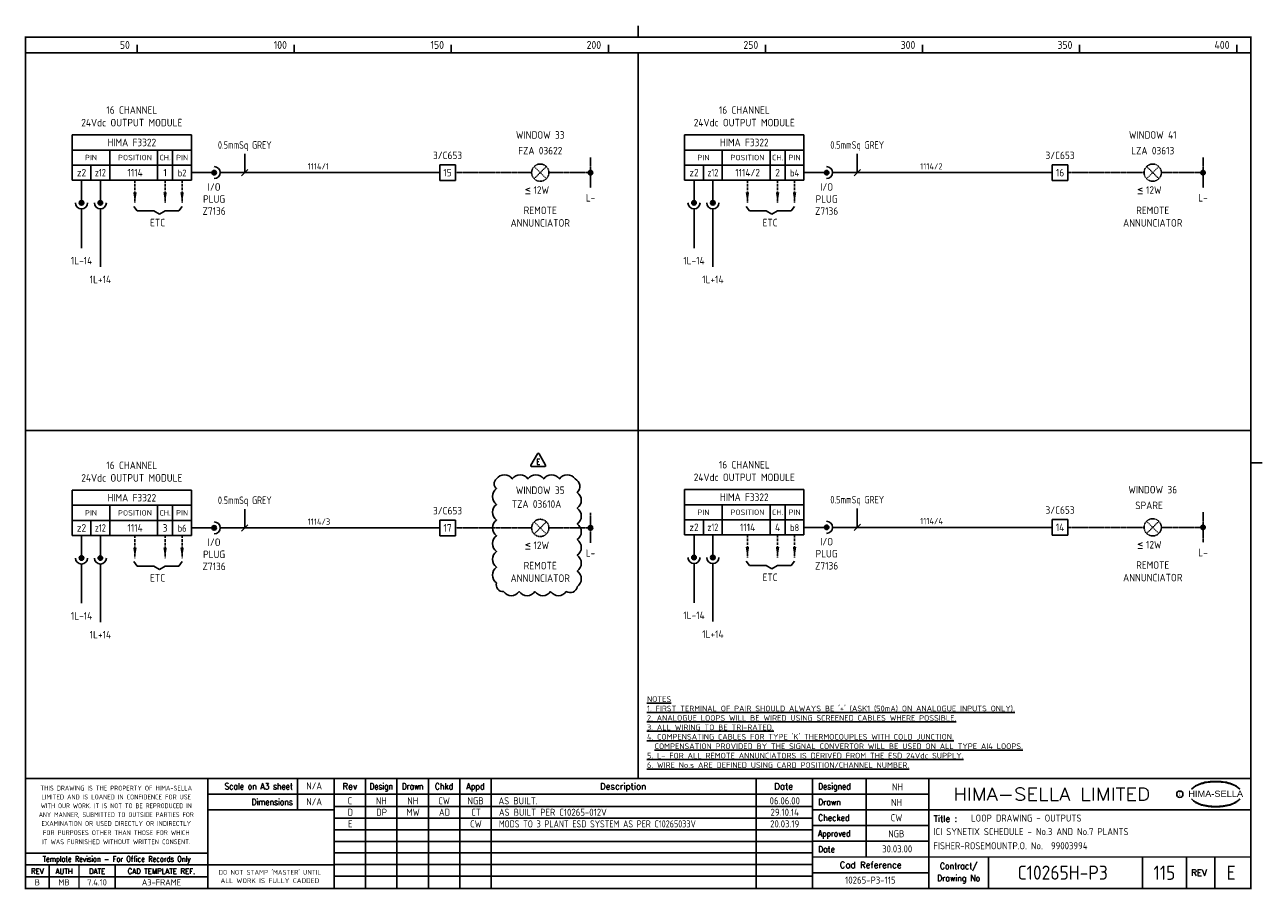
# Model space of a CAD drawing. Extents: x 14 to 408, y 0 to 275.
import ezdxf
from ezdxf.enums import TextEntityAlignment as Align

# ---------------------------------------------------------------- set-up
doc = ezdxf.new("R2010")
doc.units = 0
doc.header["$LTSCALE"] = 0.25
doc.header["$MEASUREMENT"] = 0
doc.linetypes.add('HIDDEN', pattern=[0.375, 0.25, -0.125])
doc.linetypes.add('HIDDEN2', pattern=[4.7625, 3.175, -1.5875])
doc.layers.get('0').update_dxf_attribs({"color": 41, "linetype": 'CONTINUOUS'})
for name, color, linetype in [('00-DRG_FRAME', 12, 'CONTINUOUS'), ('01-DRAW', 7, 'CONTINUOUS'), ('02-TEXT', 2, 'CONTINUOUS'), ('051-TEXT', 2, 'CONTINUOUS'), ('117', 7, 'CONTINUOUS'), ('117-TEXT', 2, 'CONTINUOUS')]:
    doc.layers.add(name, color=color, linetype=linetype)
doc.styles.add('ARIAL', font='arial.ttf', dxfattribs={"height": 2.5})
doc.styles.add('ISO', font='iso.shx')
doc.styles.add('ROMAND', font='ROMAND')
doc.styles.add('ROMANS', font='romans.shx')

# ---------------------------------------------------------------- blocks, each defined once
blk = doc.blocks.new('A3-REVA')
at = {"layer": '051-TEXT', "style": 'ISO'}
for tag, p in [('DESIGNED', (292.01, 31.7)), ('A', (117.73, 27.28)), ('DES', (127.73, 27.28)), ('DRN', (137.73, 27.28)), ('CHKD', (147.73, 27.28)), ('APPD', (157.73, 27.28)), ('DATE', (256, 27.28)), ('DRAWN', (291.72, 26.77)), ('CHECKED', (291.72, 21.89)), ('APPD', (291.65, 16.79)), ('DATE', (291.92, 11.96))]:
    blk.add_attdef(tag, text='', height=2.25, dxfattribs=at).set_placement(p, align=Align.CENTER)
blk.add_attdef('DESCRIPTION', (165.03, 27.28), '', height=2.25, dxfattribs=at)
blk = doc.blocks.new('A3-REVB')
at = {"layer": '051-TEXT', "style": 'ISO'}
for tag, p in [('A', (124.85, -20.36)), ('DES', (134.85, -20.36)), ('DRN', (144.85, -20.36)), ('CHKD', (154.85, -20.36)), ('APPD', (164.85, -20.36)), ('DATE', (263.12, -20.36))]:
    blk.add_attdef(tag, text='', height=2.25, dxfattribs=at).set_placement(p, align=Align.CENTER)
blk.add_attdef('DESCRIPTION', (172.15, -20.36), '', height=2.25, dxfattribs=at)
blk = doc.blocks.new('A3-TITLE')
at = {"layer": '051-TEXT', "style": 'ISO'}
blk.add_attdef('TITLE_1', (315.46, 21.78), '', height=2.25, dxfattribs=at)
for tag, p in [('DRGNO', (376.96, 3.24)), ('REV.', (398.2, 3.24))]:
    blk.add_attdef(tag, text='', height=4.5, dxfattribs=at).set_placement(p, align=Align.CENTER)
blk = doc.blocks.new('DOT')
for radius in [0.75, 0.65, 0.55, 0.45, 0.35, 0.25, 0.15, 0.05]:
    blk.add_circle((0, 0), radius)
blk = doc.blocks.new('A3-CONTRACT')
at = {"layer": '051-TEXT', "color": 41, "style": 'ISO'}
for tag, height, p in [('SCALE', 2.25, (106.71, 31.82)), ('DIMS', 2.25, (106.71, 26.8)), ('CAD-REF', 2.25, (283.73, 1.84)), ('CONTRACT', 4.5, (344.94, 3.1))]:
    blk.add_attdef(tag, text='', height=height, dxfattribs=at).set_placement(p, align=Align.CENTER)
for tag, p in [('TITLE_2', (303.86, 17.28)), ('TITLE_3', (303.79, 12.78))]:
    blk.add_attdef(tag, p, '', height=2.25, dxfattribs=at)
blk = doc.blocks.new('TRI-E')
at = {"layer": '01-DRAW'}
blk.add_lwpolyline([(-0.26, 2.55), (-2.34, -1.05, 0.57735), (-2.08, -1.5), (2.08, -1.5, 0.57735), (2.34, -1.05), (0.26, 2.55, 0.57735)], format="xyb", close=True, dxfattribs=at)
at = {"layer": '02-TEXT', "color": 2, "style": 'ROMANS', "width": 0.8}
blk.add_text('E', height=1.8, dxfattribs=at).set_placement((0, 0), align=Align.MIDDLE)

msp = doc.modelspace()

# ---------------------------------------------------------------- linework, layer by layer
at = {"layer": '00-DRG_FRAME'}
for p, q in [((50, 266.5), (50, 269)), ((100, 266.5), (100, 269)), ((150, 266.5), (150, 269)), ((200, 266.5), (200, 269)), ((250, 266.5), (250, 269)), ((300, 266.5), (300, 269)), ((350, 266.5), (350, 269)), ((400, 266.5), (400, 269)), ((101.01, 35.5), (101.01, 25.5)), ((122.7, 35.5), (122.7, 0.5)), ((132.7, 0.5), (132.7, 35.5)), ((142.7, 0.5), (142.7, 35.5)), ((152.7, 35.5), (152.7, 0.5)), ((162.7, 35.5), (162.7, 0.5)), ((247, 35.5), (247, 0.5)), ((282, 35.5), (282, 10.5)), ((265, 30.5), (302, 30.5)), ((265, 26.59), (112.7, 26.59)), ((302, 25.5), (265, 25.5)), ((265, 22.89), (112.7, 22.89)), ((265, 20.5), (302, 20.5)), ((265, 19.19), (112.7, 19.19)), ((265, 15.49), (112.7, 15.49)), ((302, 15.5), (265, 15.5)), ((265, 11.79), (112.7, 11.79)), ((265, 8.09), (112.7, 8.09)), ((321, 10.5), (321, 0.5)), ((370, 10.5), (370, 0.5)), ((384, 0.5), (384, 10.5)), ((393, 10.5), (393, 0.5)), ((72.5, 4.25), (14.5, 4.25)), ((265, 4.39), (112.7, 4.39)), ((302, 5.5), (265, 5.5))]:
    msp.add_line(p, q, dxfattribs=at)
at = {"layer": '00-DRG_FRAME', "const_width": 0.5}
for points in [[(209.5, 271.5), (209.5, 275.18)], [(209.5, 271.5), (209.5, 275.18)], [(14.5, 266.5), (404.5, 266.5)], [(209.5, 35.5), (209.5, 266.5)], [(14.5, 146.31), (404.5, 146.31)], [(404.5, 136), (408.18, 136)], [(404.5, 35.5), (14.5, 35.5)], [(72.5, 0.5), (72.5, 35.5)], [(112.7, 0.5), (112.7, 35.5)], [(265, 35.5), (265, 0.5)], [(302, 0.5), (302, 35.5)], [(265, 30.5), (72.5, 30.5)], [(112.7, 25.5), (72.5, 25.5)], [(404.5, 25.5), (302, 25.5)], [(14.5, 11.75), (72.5, 11.75)], [(14.5, 8), (72.5, 8)], [(22, 0.5), (22, 8)], [(31.5, 0.5), (31.5, 8)], [(43, 0.5), (43, 8)], [(112.7, 8), (72.5, 8)], [(265, 10.5), (404.5, 10.5)]]:
    msp.add_lwpolyline(points, dxfattribs=at)
msp.add_lwpolyline([(14.5, 0.5), (404.5, 0.5), (404.5, 271.5), (14.5, 271.5)], close=True, dxfattribs=at)
at = {"layer": '00-DRG_FRAME', "color": 3}
msp.add_circle((381.88, 30.5), 1, dxfattribs=at)
for centre, radius, start, end in [((390.6, 26.83), 7.24, 106.0532, 133.5024), ((390.88, 27.01), 7.3, 130.419, 136.057), ((390.11, 28.1), 5.98, 122.244, 131.6154), ((389.75, 28.78), 5.21, 111.8206, 122.8668), ((391.78, 24.7), 9.76, 107.5931, 113.9452), ((393.1, 18.5), 15.94, 89.2698, 106.3911), ((392.1, 23.52), 10.99, 96.0146, 107.3203), ((393.29, 16.31), 18.28, 92.8917, 97.3734), ((393.24, 18.86), 15.73, 89.7805, 93.1738), ((393.36, 18.86), 15.73, 86.8262, 90.2195), ((393.51, 18.5), 15.94, 73.6089, 90.7302), ((393.31, 16.31), 18.28, 82.6266, 87.1083), ((394.51, 23.52), 10.99, 72.6797, 83.9854), ((394.83, 24.7), 9.76, 66.0548, 72.4069), ((396, 26.83), 7.24, 46.4976, 73.9468), ((396.85, 28.78), 5.21, 57.1332, 68.1794), ((396.49, 28.1), 5.98, 48.3846, 57.756), ((395.73, 27.01), 7.3, 43.943, 49.581), ((390.88, 34.04), 7.3, 223.943, 229.581), ((390.6, 34.23), 7.24, 226.4976, 253.9468), ((390.11, 32.96), 5.98, 228.3846, 237.756), ((389.75, 32.28), 5.21, 237.1332, 248.1794), ((396, 34.23), 7.24, 286.0532, 313.5024), ((396.85, 32.28), 5.21, 291.8206, 302.8668), ((396.49, 32.96), 5.98, 302.244, 311.6154), ((395.73, 34.04), 7.3, 310.419, 316.057), ((391.78, 36.36), 9.76, 246.0548, 252.4069), ((393.1, 42.56), 15.94, 253.6089, 270.7302), ((392.1, 37.54), 10.99, 252.6797, 263.9854), ((393.29, 44.75), 18.28, 262.6266, 267.1083), ((393.24, 42.19), 15.73, 266.8262, 270.2195), ((393.51, 42.56), 15.94, 269.2698, 286.3911), ((393.36, 42.19), 15.73, 269.7805, 273.1738), ((393.31, 44.75), 18.28, 272.8917, 277.3734), ((394.51, 37.54), 10.99, 276.0146, 287.3203), ((394.83, 36.36), 9.76, 287.5931, 293.9452)]:
    msp.add_arc(centre, radius, start, end, dxfattribs=at)
at = {"layer": '01-DRAW', "color": 6}
msp.add_lwpolyline([(164.41, 130.87, -0.520567), (169.41, 130.87, -0.520567), (174.41, 130.87, -0.520567), (179.41, 130.87, -0.520567), (184.41, 130.87, -0.520567), (189.41, 130.87, -0.520567), (190.08, 126.54, -0.520567), (190.08, 121.54, -0.520567), (190.08, 116.54, -0.520567), (190.08, 111.54, -0.520567), (190.08, 106.54, -0.520567), (190.08, 101.54, -0.520567), (190.08, 96.54, -0.520567), (186.62, 94.99, -0.520567), (181.62, 94.99, -0.520567), (176.62, 94.99, -0.520567), (171.62, 94.99, -0.520567), (166.62, 94.99, -0.520567), (164.41, 97.77, -0.520567), (164.41, 102.77, -0.520567), (164.41, 107.77, -0.520567), (164.41, 112.77, -0.520567), (164.41, 117.77, -0.520567), (164.41, 122.77, -0.520567), (164.41, 127.77, -0.520567)], format="xyb", close=True, dxfattribs=at)
at = {"layer": '117'}
for p, q in [((29.32, 240.36), (29.32, 225.96)), ((67.32, 240.36), (29.32, 240.36)), ((67.32, 240.36), (67.32, 225.96)), ((224.26, 240.36), (224.26, 225.96)), ((262.26, 240.36), (224.26, 240.36)), ((262.26, 240.36), (262.26, 225.96)), ((67.32, 235.56), (29.32, 235.56)), ((41.32, 235.56), (41.32, 225.96)), ((56.52, 235.56), (56.52, 225.96)), ((61.32, 235.56), (61.32, 225.96)), ((262.26, 235.56), (224.26, 235.56)), ((236.26, 235.56), (236.26, 225.96)), ((251.46, 235.56), (251.46, 225.96)), ((256.26, 235.56), (256.26, 225.96)), ((67.32, 230.76), (29.32, 230.76)), ((35.32, 230.76), (35.32, 225.96)), ((146.32, 230.86), (146.32, 225.86)), ((151.32, 230.86), (146.32, 230.86)), ((151.32, 225.86), (151.32, 230.86)), ((262.26, 230.76), (224.26, 230.76)), ((230.26, 230.76), (230.26, 225.96)), ((341.26, 230.86), (341.26, 225.86)), ((346.26, 230.86), (341.26, 230.86)), ((346.26, 225.86), (346.26, 230.86)), ((67.32, 225.96), (29.32, 225.96)), ((32.32, 225.96), (32.32, 218.76)), ((38.32, 225.96), (38.32, 218.76)), ((67.32, 228.36), (74.52, 228.36)), ((76.44, 228.36), (146.32, 228.36)), ((151.32, 225.86), (146.32, 225.86)), ((262.26, 225.96), (224.26, 225.96)), ((227.26, 225.96), (227.26, 218.76)), ((233.26, 225.96), (233.26, 218.76)), ((262.26, 228.36), (269.46, 228.36)), ((271.38, 228.36), (341.26, 228.36)), ((346.26, 225.86), (341.26, 225.86)), ((32.32, 216.84), (32.32, 204.36)), ((38.32, 216.84), (38.32, 198.36)), ((48.92, 217.62), (50, 216.18)), ((64.32, 217.62), (63.24, 216.18)), ((227.26, 216.84), (227.26, 204.36)), ((233.26, 216.84), (233.26, 198.36)), ((243.86, 217.62), (244.94, 216.18)), ((259.26, 217.62), (258.18, 216.18)), ((50, 216.18), (55.32, 216.18)), ((55.32, 216.18), (57.12, 215.1)), ((58.92, 216.18), (57.12, 215.1)), ((63.24, 216.18), (58.92, 216.18)), ((244.94, 216.18), (250.26, 216.18)), ((250.26, 216.18), (252.06, 215.1)), ((253.86, 216.18), (252.06, 215.1)), ((258.18, 216.18), (253.86, 216.18)), ((67.32, 127.27), (29.32, 127.27)), ((29.32, 127.27), (29.32, 112.87)), ((67.32, 127.27), (67.32, 112.87)), ((262.26, 127.45), (224.26, 127.45)), ((224.26, 127.45), (224.26, 113.05)), ((262.26, 127.45), (262.26, 113.05)), ((67.32, 122.47), (29.32, 122.47)), ((41.32, 122.47), (41.32, 112.87)), ((56.52, 122.47), (56.52, 112.87)), ((61.32, 122.47), (61.32, 112.87)), ((262.26, 122.65), (224.26, 122.65)), ((236.26, 122.65), (236.26, 113.05)), ((251.46, 122.65), (251.46, 113.05)), ((256.26, 122.65), (256.26, 113.05)), ((67.32, 117.67), (29.32, 117.67)), ((35.32, 117.67), (35.32, 112.87)), ((67.32, 115.27), (74.52, 115.27)), ((76.44, 115.27), (146.32, 115.27)), ((146.32, 117.77), (146.32, 112.77)), ((151.32, 117.77), (146.32, 117.77)), ((151.32, 112.77), (151.32, 117.77)), ((262.26, 117.85), (224.26, 117.85)), ((230.26, 117.85), (230.26, 113.05)), ((262.26, 115.45), (269.46, 115.45)), ((271.38, 115.45), (341.26, 115.45)), ((346.26, 117.95), (341.26, 117.95)), ((341.26, 117.95), (341.26, 112.95)), ((346.26, 112.95), (346.26, 117.95)), ((67.32, 112.87), (29.32, 112.87)), ((32.32, 112.87), (32.32, 105.67)), ((38.32, 112.87), (38.32, 105.67)), ((151.32, 112.77), (146.32, 112.77)), ((262.26, 113.05), (224.26, 113.05)), ((227.26, 113.05), (227.26, 105.85)), ((233.26, 113.05), (233.26, 105.85)), ((346.26, 112.95), (341.26, 112.95)), ((32.32, 103.75), (32.32, 91.27)), ((38.32, 103.75), (38.32, 85.27)), ((48.92, 104.53), (50, 103.09)), ((50, 103.09), (55.32, 103.09)), ((55.32, 103.09), (57.12, 102.01)), ((58.92, 103.09), (57.12, 102.01)), ((63.24, 103.09), (58.92, 103.09)), ((64.32, 104.53), (63.24, 103.09)), ((227.26, 103.93), (227.26, 91.45)), ((233.26, 103.93), (233.26, 85.45)), ((243.86, 104.71), (244.94, 103.27)), ((244.94, 103.27), (250.26, 103.27)), ((250.26, 103.27), (252.06, 102.19)), ((253.86, 103.27), (252.06, 102.19)), ((258.18, 103.27), (253.86, 103.27)), ((259.26, 104.71), (258.18, 103.27))]:
    msp.add_line(p, q, dxfattribs=at)
at = {"layer": '117', "color": 3}
for p, q in [((84.27, 228.36), (84.27, 234.36)), ((279.21, 228.36), (279.21, 234.36)), ((83.27, 227.36), (85.27, 229.36)), ((278.21, 227.36), (280.21, 229.36)), ((84.27, 115.27), (84.27, 121.27)), ((279.21, 115.45), (279.21, 121.45)), ((83.27, 114.27), (85.27, 116.27)), ((278.21, 114.45), (280.21, 116.45))]:
    msp.add_line(p, q, dxfattribs=at)
at = {"layer": '117', "linetype": 'HIDDEN'}
for p, q in [((194.32, 233.16), (194.32, 223.56)), ((389.26, 233.16), (389.26, 223.56)), ((176.37, 226.42), (180.26, 230.31)), ((176.37, 230.31), (180.26, 226.42)), ((371.32, 230.31), (375.21, 226.42)), ((371.32, 226.42), (375.21, 230.31)), ((151.32, 228.36), (175.57, 228.36)), ((181.07, 228.36), (194.32, 228.36)), ((346.26, 228.36), (370.51, 228.36)), ((376.01, 228.36), (389.26, 228.36)), ((194.32, 120.07), (194.32, 110.47)), ((389.26, 120.25), (389.26, 110.65)), ((151.32, 115.27), (175.57, 115.27)), ((176.37, 117.21), (180.26, 113.32)), ((176.37, 113.32), (180.26, 117.21)), ((181.07, 115.27), (194.32, 115.27)), ((346.26, 115.45), (370.51, 115.45)), ((371.32, 113.5), (375.21, 117.39)), ((371.32, 117.39), (375.21, 113.5)), ((376.01, 115.45), (389.26, 115.45))]:
    msp.add_line(p, q, dxfattribs=at)
at = {"layer": '117', "linetype": 'HIDDEN2'}
for p, q in [((49.32, 225.96), (49.32, 218.76)), ((58.92, 225.96), (58.92, 218.76)), ((64.32, 225.96), (64.32, 218.76)), ((244.26, 225.96), (244.26, 218.76)), ((253.86, 225.96), (253.86, 218.76)), ((259.26, 225.96), (259.26, 218.76)), ((49.32, 112.87), (49.32, 105.67)), ((58.92, 112.87), (58.92, 105.67)), ((64.32, 112.87), (64.32, 105.67)), ((244.26, 113.05), (244.26, 105.85)), ((253.86, 113.05), (253.86, 105.85)), ((259.26, 113.05), (259.26, 105.85))]:
    msp.add_line(p, q, dxfattribs=at)
at = {"layer": '117'}
for centre, radius in [((74.52, 228.36), 0.72), ((74.52, 228.36), 0.624), ((74.52, 228.36), 0.528), ((74.52, 228.36), 0.432), ((74.52, 228.36), 0.336), ((269.46, 228.36), 0.72), ((269.46, 228.36), 0.624), ((269.46, 228.36), 0.528), ((269.46, 228.36), 0.432), ((269.46, 228.36), 0.336), ((74.52, 228.36), 0.24), ((74.52, 228.36), 0.144), ((74.52, 228.36), 0.048), ((269.46, 228.36), 0.24), ((269.46, 228.36), 0.144), ((269.46, 228.36), 0.048), ((32.32, 218.76), 0.72), ((32.32, 218.76), 0.624), ((32.32, 218.76), 0.528), ((32.32, 218.76), 0.432), ((32.32, 218.76), 0.336), ((32.32, 218.76), 0.24), ((32.32, 218.76), 0.144), ((32.32, 218.76), 0.048), ((38.32, 218.76), 0.72), ((38.32, 218.76), 0.624), ((38.32, 218.76), 0.528), ((38.32, 218.76), 0.432), ((38.32, 218.76), 0.336), ((38.32, 218.76), 0.24), ((38.32, 218.76), 0.144), ((38.32, 218.76), 0.048), ((227.26, 218.76), 0.72), ((227.26, 218.76), 0.624), ((227.26, 218.76), 0.528), ((227.26, 218.76), 0.432), ((227.26, 218.76), 0.336), ((227.26, 218.76), 0.24), ((227.26, 218.76), 0.144), ((227.26, 218.76), 0.048), ((233.26, 218.76), 0.72), ((233.26, 218.76), 0.624), ((233.26, 218.76), 0.528), ((233.26, 218.76), 0.432), ((233.26, 218.76), 0.336), ((233.26, 218.76), 0.24), ((233.26, 218.76), 0.144), ((233.26, 218.76), 0.048), ((74.52, 115.27), 0.72), ((74.52, 115.27), 0.624), ((74.52, 115.27), 0.528), ((74.52, 115.27), 0.432), ((74.52, 115.27), 0.336), ((74.52, 115.27), 0.24), ((74.52, 115.27), 0.144), ((74.52, 115.27), 0.048), ((269.46, 115.45), 0.72), ((269.46, 115.45), 0.624), ((269.46, 115.45), 0.528), ((269.46, 115.45), 0.432), ((269.46, 115.45), 0.336), ((269.46, 115.45), 0.24), ((269.46, 115.45), 0.144), ((269.46, 115.45), 0.048), ((227.26, 105.85), 0.72), ((227.26, 105.85), 0.624), ((233.26, 105.85), 0.72), ((233.26, 105.85), 0.624), ((32.32, 105.67), 0.72), ((32.32, 105.67), 0.624), ((32.32, 105.67), 0.528), ((32.32, 105.67), 0.432), ((32.32, 105.67), 0.336), ((32.32, 105.67), 0.24), ((32.32, 105.67), 0.144), ((32.32, 105.67), 0.048), ((38.32, 105.67), 0.72), ((38.32, 105.67), 0.624), ((38.32, 105.67), 0.528), ((38.32, 105.67), 0.432), ((38.32, 105.67), 0.336), ((38.32, 105.67), 0.24), ((38.32, 105.67), 0.144), ((38.32, 105.67), 0.048), ((227.26, 105.85), 0.528), ((227.26, 105.85), 0.432), ((227.26, 105.85), 0.336), ((227.26, 105.85), 0.24), ((227.26, 105.85), 0.144), ((227.26, 105.85), 0.048), ((233.26, 105.85), 0.528), ((233.26, 105.85), 0.432), ((233.26, 105.85), 0.336), ((233.26, 105.85), 0.24), ((233.26, 105.85), 0.144), ((233.26, 105.85), 0.048)]:
    msp.add_circle(centre, radius, dxfattribs=at)
at = {"layer": '117', "linetype": 'HIDDEN'}
for centre in [(178.32, 228.36), (373.26, 228.36), (178.32, 115.27), (373.26, 115.45)]:
    msp.add_circle(centre, 2.75, dxfattribs=at)
at = {"layer": '117'}
for centre, start, end in [((74.52, 228.36), 270, 90), ((269.46, 228.36), 270, 90), ((32.32, 218.76), 180, 0), ((38.32, 218.76), 180, 0), ((227.26, 218.76), 180, 0), ((233.26, 218.76), 180, 0), ((74.52, 115.27), 270, 90), ((269.46, 115.45), 270, 90), ((32.32, 105.67), 180, 0), ((38.32, 105.67), 180, 0), ((227.26, 105.85), 180, 0), ((233.26, 105.85), 180, 0)]:
    msp.add_arc(centre, 1.92, start, end, dxfattribs=at)
for points in [[(49.88, 222.12), (48.76, 222.12), (49.32, 218.76)], [(59.48, 222.12), (58.36, 222.12), (58.92, 218.76)], [(64.88, 222.12), (63.76, 222.12), (64.32, 218.76)], [(244.82, 222.12), (243.7, 222.12), (244.26, 218.76)], [(254.42, 222.12), (253.3, 222.12), (253.86, 218.76)], [(259.82, 222.12), (258.7, 222.12), (259.26, 218.76)], [(49.88, 109.03), (48.76, 109.03), (49.32, 105.67)], [(59.48, 109.03), (58.36, 109.03), (58.92, 105.67)], [(64.88, 109.03), (63.76, 109.03), (64.32, 105.67)], [(244.82, 109.21), (243.7, 109.21), (244.26, 105.85)], [(254.42, 109.21), (253.3, 109.21), (253.86, 105.85)], [(259.82, 109.21), (258.7, 109.21), (259.26, 105.85)]]:
    msp.add_solid(points, dxfattribs=at)

# ---------------------------------------------------------------- block references
at = {"layer": '00-DRG_FRAME'}
for name, p, values in [('A3-CONTRACT', (-0.35, 0.19), {'TITLE_2': 'ICI SYNETIX SCHEDULE - No.3 AND No.7 PLANTS', 'TITLE_3': 'FISHER-ROSEMOUNTP.O. No.  99003994', 'CAD-REF': '10265-P3-115', 'CONTRACT': 'C10265H-P3', 'SCALE': 'N/A', 'DIMS': 'N/A'}), ('A3-REVB', (-7, 43.98), {'A': 'D', 'DES': 'DP', 'DRN': 'MW', 'CHKD': 'AD', 'APPD': 'CT', 'DESCRIPTION': 'AS BUILT PER C10265-012V', 'DATE': '29.10.14'}), ('A3-TITLE', (0, 0), {'TITLE_1': 'LOOP DRAWING - OUTPUTS', 'DRGNO': '115', 'REV.': 'E'})]:
    msp.add_blockref(name, p, dxfattribs=at).add_auto_attribs(values)
ref = msp.add_blockref('A3-REVA', (0, 0), dxfattribs=at)
ref.add_attrib('A', 'C', dxfattribs={"layer": '051-TEXT', "height": 2.25, "style": 'ISO'}).set_placement((117.73, 27.28), align=Align.CENTER)
ref.add_attrib('DES', 'NH', dxfattribs={"layer": '051-TEXT', "height": 2.25, "style": 'ISO'}).set_placement((127.73, 27.28), align=Align.CENTER)
ref.add_attrib('DRN', 'NH', dxfattribs={"layer": '051-TEXT', "height": 2.25, "style": 'ISO'}).set_placement((137.73, 27.28), align=Align.CENTER)
ref.add_attrib('CHKD', 'CW', dxfattribs={"layer": '051-TEXT', "height": 2.25, "style": 'ISO'}).set_placement((147.73, 27.28), align=Align.CENTER)
ref.add_attrib('APPD', 'NGB', dxfattribs={"layer": '051-TEXT', "height": 2.25, "style": 'ISO'}).set_placement((157.73, 27.28), align=Align.CENTER)
ref.add_attrib('DESCRIPTION', 'AS BUILT.', (165.03, 27.28), dxfattribs={"layer": '051-TEXT', "height": 2.25, "style": 'ISO'})
ref.add_attrib('DATE', '06.06.00', dxfattribs={"layer": '051-TEXT', "height": 2.25, "style": 'ISO'}).set_placement((256.14, 27.28), align=Align.CENTER)
ref.add_attrib('DESIGNED', 'NH', dxfattribs={"layer": '051-TEXT', "height": 2.25, "style": 'ISO'}).set_placement((292.01, 31.7), align=Align.CENTER)
ref.add_attrib('DRAWN', 'NH', dxfattribs={"layer": '051-TEXT', "height": 2.25, "style": 'ISO'}).set_placement((291.72, 26.77), align=Align.CENTER)
ref.add_attrib('CHECKED', 'CW', dxfattribs={"layer": '051-TEXT', "height": 2.25, "style": 'ISO'}).set_placement((291.72, 21.89), align=Align.CENTER)
ref.add_attrib('APPD', 'NGB', dxfattribs={"layer": '051-TEXT', "height": 2.25, "style": 'ISO'}).set_placement((291.65, 16.79), align=Align.CENTER)
ref.add_attrib('DATE', '30.03.00', dxfattribs={"layer": '051-TEXT', "height": 2.25, "style": 'ISO'}).set_placement((291.92, 11.96), align=Align.CENTER)
ref = msp.add_blockref('A3-REVB', (-7, 40.28), dxfattribs=at)
ref.add_attrib('A', 'E', dxfattribs={"layer": '051-TEXT', "height": 2.25, "style": 'ISO'}).set_placement((117.85, 19.92), align=Align.CENTER)
ref.add_attrib('APPD', 'CW', dxfattribs={"layer": '051-TEXT', "height": 2.25, "style": 'ISO'}).set_placement((157.85, 19.92), align=Align.CENTER)
ref.add_attrib('DESCRIPTION', 'MODS TO 3 PLANT ESD SYSTEM AS PER C10265033V', (165.15, 19.92), dxfattribs={"layer": '051-TEXT', "height": 2.25, "style": 'ISO', "width": 0.9})
ref.add_attrib('DATE', '20.03.19', dxfattribs={"layer": '051-TEXT', "height": 2.25, "style": 'ISO'}).set_placement((256.12, 19.92), align=Align.CENTER)
at = {"layer": '01-DRAW', "color": 0}
msp.add_blockref('TRI-E', (177.69, 136.32), dxfattribs=at)
at = {"layer": '117', "xscale": 0.9600000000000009, "yscale": 0.9600000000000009, "zscale": 0.9600000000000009}
for p in [(194.32, 228.36), (389.26, 228.36), (194.32, 115.27), (389.26, 115.45)]:
    msp.add_blockref('DOT', p, dxfattribs=at)

# ---------------------------------------------------------------- texts
at = {"layer": '00-DRG_FRAME', "style": 'ISO'}
for s, p in [('50', (47.69, 267.75)), ('100', (97.69, 267.75)), ('150', (147.69, 267.75)), ('200', (197.69, 267.75)), ('250', (247.69, 267.75)), ('300', (297.69, 267.75)), ('350', (347.69, 267.75)), ('400', (397.69, 267.75))]:
    msp.add_text(s, height=2.5, dxfattribs=at).set_placement(p, align=Align.RIGHT)
at = {"layer": '00-DRG_FRAME', "color": 3, "style": 'ISO'}
for s, width, p in [('THIS DRAWING IS THE PROPERTY OF HIMA-SELLA', 0.9, (43.36, 32.44)), ("DO NOT STAMP 'MASTER' UNTIL", 0.95, (92.25, 5.79))]:
    msp.add_text(s, height=1.53, dxfattribs=dict(at, width=width)).set_placement(p, align=Align.MIDDLE)
at = {"layer": '00-DRG_FRAME', "color": 4, "style": 'ROMAND', "width": 0.87}
for s, p in [('Scale on A3 sheet', (99.54, 32)), ('Dimensions', (99.54, 27.01))]:
    msp.add_text(s, height=2, dxfattribs=at).set_placement(p, align=Align.RIGHT)
at = {"layer": '00-DRG_FRAME', "color": 4, "style": 'ROMAND'}
for s, p in [('Rev', (117.7, 32)), ('Description', (204.69, 32)), ('Date', (255.79, 32))]:
    msp.add_text(s, height=2, dxfattribs=at).set_placement(p, align=Align.CENTER)
for s, width, p in [('Design', 0.85, (127.7, 32)), ('Drawn', 0.85, (137.7, 32)), ('Chkd', 0.9, (147.7, 32)), ('Appd', 0.9, (157.7, 32))]:
    msp.add_text(s, height=2, dxfattribs=dict(at, width=width)).set_placement(p, align=Align.CENTER)
for s, width, p in [('Designed', 0.87, (266.75, 32)), ('Drawn', 0.9, (266.75, 27)), ('Checked', 0.9, (266.75, 22)), ('Approved', 0.85, (266.75, 17)), ('Date', 0.9, (266.75, 12))]:
    msp.add_text(s, height=2, dxfattribs=dict(at, width=width)).set_placement(p)
at = {"layer": '00-DRG_FRAME', "style": 'ROMAND', "width": 1.15}
msp.add_text('HIMA-SELLA LIMITED', height=4, dxfattribs=at).set_placement((341.1, 30.5), align=Align.MIDDLE)
at = {"layer": '00-DRG_FRAME', "style": 'ARIAL', "width": 1.05}
msp.add_text('HIMA-SELLA', height=2, dxfattribs=at).set_placement((393.3, 29.63), align=Align.CENTER)
at = {"layer": '00-DRG_FRAME', "color": 3, "style": 'ISO'}
for s, width, p in [('LIMITED AND IS LOANED IN CONFIDENCE FOR USE', 0.9, (43.36, 29.62)), ('WITH OUR WORK. IT IS NOT TO BE REPRODUCED IN', 0.87, (43.36, 26.81)), ('ANY MANNER, SUBMITTED TO OUTSIDE PARTIES FOR', 0.87, (43.36, 23.99)), ('EXAMINATION OR USED DIRECTLY OR INDIRECTLY', 0.9, (43.36, 21.18)), ('IT WAS FURNISHED WITHOUT WRITTEN CONSENT.', 0.9, (43.36, 15.35)), ('FOR PURPOSES OTHER THAN THOSE FOR WHICH', 0.9, (43.36, 18.27))]:
    msp.add_text(s, height=1.53, dxfattribs=dict(at, width=width)).set_placement(p, align=Align.MIDDLE_CENTER)
at = {"layer": '00-DRG_FRAME', "color": 3, "style": 'ISO', "width": 0.9}
msp.add_text('C', height=1, dxfattribs=at).set_placement((381.84, 30), align=Align.CENTER)
at = {"layer": '00-DRG_FRAME', "color": 4, "style": 'ROMAND'}
msp.add_text('Title :', height=2, dxfattribs=at).set_placement((303.5, 21.75))
for s, height, width, p in [('Template Revision - For Office Records Only', 1.8, 0.85, (43.5, 9.62)), ('Contract/', 2, 0.9, (311.5, 7.5)), ('REV', 1.8, 0.9, (18.25, 6)), ('AUTH', 1.8, 0.9, (26.75, 6)), ('DATE', 1.8, 0.9, (37.25, 6)), ('CAD TEMPLATE REF.', 1.8, 0.9, (57.75, 6)), ('Drawing No', 2, 0.9, (311.5, 3.5))]:
    msp.add_text(s, height=height, dxfattribs=dict(at, width=width)).set_placement(p, align=Align.MIDDLE)
for s, p in [('Cad Reference', (283.5, 8)), ('REV', (388, 5.5))]:
    msp.add_text(s, height=2, dxfattribs=at).set_placement(p, align=Align.MIDDLE)
at = {"layer": '00-DRG_FRAME', "color": 41, "style": 'ISO'}
for s, p in [('B', (18.25, 1.45)), ('MB', (26.75, 1.45)), ('7.4.10', (37.25, 1.45)), ('A3-FRAME', (57.75, 1.45))]:
    msp.add_text(s, height=2, dxfattribs=at).set_placement(p, align=Align.CENTER)
at = {"layer": '00-DRG_FRAME', "color": 3, "style": 'ISO'}
msp.add_text('ALL WORK IS FULLY CADDED', height=1.53, dxfattribs=at).set_placement((92.25, 2.98), align=Align.MIDDLE_CENTER)
at = {"layer": '01-DRAW', "insert": (212.29, 61.68), "char_height": 1.8, "width": 133.83, "attachment_point": 1, "style": 'ISO'}
msp.add_mtext("{\\Fiso.shx;\\LNOTES\\P1. FIRST TERMINAL OF PAIR SHOULD ALWAYS BE '+' (ASK1 (50mA) ON ANALOGUE INPUTS ONLY).\\P2. ANALOGUE LOOPS WILL BE WIRED USING SCREENED CABLES WHERE POSSIBLE.\\P3. ALL WIRING TO BE TRI-RATED.\\P4. COMPENSATING CABLES FOR TYPE 'K' THERMOCOUPLES WITH COLD JUNCTION.\\P  COMPENSATION PROVIDED BY THE SIGNAL CONVERTOR WILL BE USED ON ALL TYPE AI4 LOOPS.\\P5. L- FOR ALL REMOTE ANNUNCIATORS IS DERIVED FROM THE ESD 24Vdc SUPPLY.\\P6. WIRE No.s ARE DEFINED USING CARD POSITION/CHANNEL NUMBER.}", dxfattribs=at)
at = {"layer": '117-TEXT', "style": 'ISO'}
for s, height, p in [('16 CHANNEL', 2.4, (48.32, 247.08)), ('16 CHANNEL', 2.4, (243.26, 247.08)), ('24Vdc OUTPUT MODULE', 2.4, (48.32, 243.08)), ('24Vdc OUTPUT MODULE', 2.4, (243.26, 243.08)), ('HIMA F3322', 2.4, (48.32, 236.76)), ('HIMA F3322', 2.4, (243.26, 236.76)), ('PIN', 1.728, (35.32, 232.3)), ('POSITION', 1.728, (49.32, 232.3)), ('CH.', 1.728, (58.92, 232.3)), ('PIN', 1.73, (64.32, 232.3)), ('PIN', 1.728, (230.26, 232.3)), ('POSITION', 1.728, (244.26, 232.3)), ('CH.', 1.728, (253.86, 232.3)), ('PIN', 1.73, (259.26, 232.3)), ('z2', 2.4, (32.32, 227.16)), ('1114', 2.4, (49.37, 227.16)), ('1', 2.4, (58.92, 227.16)), ('b2', 2.2, (64.32, 227.16)), ('z2', 2.4, (227.26, 227.16)), ('1114/2', 2.4, (244.32, 227.16)), ('2', 2.4, (253.86, 227.16)), ('b4', 2.2, (259.26, 227.16)), ('I/O', 2.4, (74.52, 222.6)), ('I/O', 2.4, (269.46, 222.6)), ('PLUG', 2.4, (74.52, 218.76)), ('PLUG', 2.4, (269.46, 218.76)), ('Z7136', 2.4, (74.52, 214.92)), ('Z7136', 2.4, (269.46, 214.92)), ('ETC', 2.4, (56.52, 211.26)), ('ETC', 2.4, (251.46, 211.26)), ('16 CHANNEL', 2.4, (48.32, 133.99)), ('16 CHANNEL', 2.4, (243.26, 134.17)), ('24Vdc OUTPUT MODULE', 2.4, (48.32, 129.99)), ('24Vdc OUTPUT MODULE', 2.4, (243.26, 130.17)), ('HIMA F3322', 2.4, (243.26, 123.85)), ('HIMA F3322', 2.4, (48.32, 123.67)), ('PIN', 1.728, (35.32, 119.2)), ('POSITION', 1.728, (49.32, 119.2)), ('CH.', 1.728, (58.92, 119.2)), ('PIN', 1.73, (64.32, 119.21)), ('PIN', 1.728, (230.26, 119.38)), ('POSITION', 1.728, (244.26, 119.38)), ('CH.', 1.728, (253.86, 119.38)), ('PIN', 1.73, (259.26, 119.39)), ('z2', 2.4, (32.32, 114.07)), ('1114', 2.4, (49.37, 114.07)), ('3', 2.4, (58.92, 114.07)), ('b6', 2.2, (64.32, 114.07)), ('z2', 2.4, (227.26, 114.25)), ('1114', 2.4, (244.32, 114.25)), ('4', 2.4, (253.86, 114.25)), ('b8', 2.2, (259.26, 114.25)), ('I/O', 2.4, (74.52, 109.51)), ('I/O', 2.4, (269.46, 109.69)), ('PLUG', 2.4, (74.52, 105.67)), ('PLUG', 2.4, (269.46, 105.85)), ('Z7136', 2.4, (74.52, 101.83)), ('Z7136', 2.4, (269.46, 102.01)), ('ETC', 2.4, (56.52, 98.17)), ('ETC', 2.4, (251.46, 98.35))]:
    msp.add_text(s, height=height, dxfattribs=at).set_placement(p, align=Align.CENTER)
for s, p in [('WINDOW 33', (178.32, 240.36)), ('WINDOW 41', (373.26, 240.36)), ('FZA 03622', (178.32, 235.36)), ('LZA 03613', (373.26, 235.36)), ('3/C653', (148.82, 233.86)), ('3/C653', (343.76, 233.86)), ('15', (148.82, 228.36)), ('16', (343.76, 228.36)), ('L-', (194.32, 220.36)), ('L-', (389.26, 220.36)), ('REMOTE', (178.32, 216.36)), ('REMOTE', (373.26, 216.36)), ('ANNUNCIATOR', (178.32, 212.36)), ('ANNUNCIATOR', (373.26, 212.36)), ('1L-14', (32.32, 200.36)), ('1L-14', (227.26, 200.36)), ('1L+14', (38.32, 194.36)), ('1L+14', (233.26, 194.36)), ('WINDOW 35', (178.32, 127.27)), ('WINDOW 36', (373.26, 127.45)), ('3/C653', (148.82, 120.77)), ('TZA 03610A', (177.13, 122.86)), ('3/C653', (343.76, 120.95)), ('SPARE', (372.08, 122.44)), ('17', (148.82, 115.27)), ('14', (343.76, 115.45)), ('L-', (194.32, 107.27)), ('L-', (389.26, 107.45)), ('REMOTE', (178.32, 103.27)), ('REMOTE', (373.26, 103.45)), ('ANNUNCIATOR', (178.32, 99.27)), ('ANNUNCIATOR', (373.26, 99.45)), ('1L-14', (32.32, 87.27)), ('1L-14', (227.26, 87.45)), ('1L+14', (38.32, 81.27)), ('1L+14', (233.26, 81.45))]:
    msp.add_text(s, height=2.4, dxfattribs=at).set_placement(p, align=Align.MIDDLE)
for s, width, p in [('0.5mmSq GREY', 0.85, (84.27, 235.97)), ('0.5mmSq GREY', 0.85, (279.21, 235.97)), ('z12', 0.8, (38.32, 227.16)), ('z12', 0.8, (233.26, 227.16)), ('0.5mmSq GREY', 0.85, (84.27, 122.88)), ('0.5mmSq GREY', 0.85, (279.21, 123.06)), ('z12', 0.8, (38.32, 114.07)), ('z12', 0.8, (233.26, 114.25))]:
    msp.add_text(s, height=2.4, dxfattribs=dict(at, width=width)).set_placement(p, align=Align.CENTER)
at = {"layer": '117-TEXT', "color": 3, "style": 'ISO'}
for s, p in [('1114/1', (104.32, 230.36)), ('1114/2', (299.26, 230.36)), ('1114/3', (104.32, 117.27)), ('1114/4', (299.26, 117.45))]:
    msp.add_text(s, height=2, dxfattribs=at).set_placement(p, align=Align.MIDDLE_LEFT)
at = {"layer": '117-TEXT', "style": 'ISO'}
for s, height, p in [('<', 3.36, (173.32, 221.63)), ('-', 3.36, (173.32, 220.27)), ('12W', 2.4, (176.18, 221.62)), ('<', 3.36, (368.26, 221.63)), ('-', 3.36, (368.26, 220.27)), ('12W', 2.4, (371.12, 221.62)), ('<', 3.36, (173.32, 108.54)), ('12W', 2.4, (176.18, 108.53)), ('<', 3.36, (368.26, 108.72)), ('12W', 2.4, (371.12, 108.71)), ('-', 3.36, (173.32, 107.18)), ('-', 3.36, (368.26, 107.36))]:
    msp.add_text(s, height=height, dxfattribs=at).set_placement(p)

doc.saveas('drawing.dxf')
